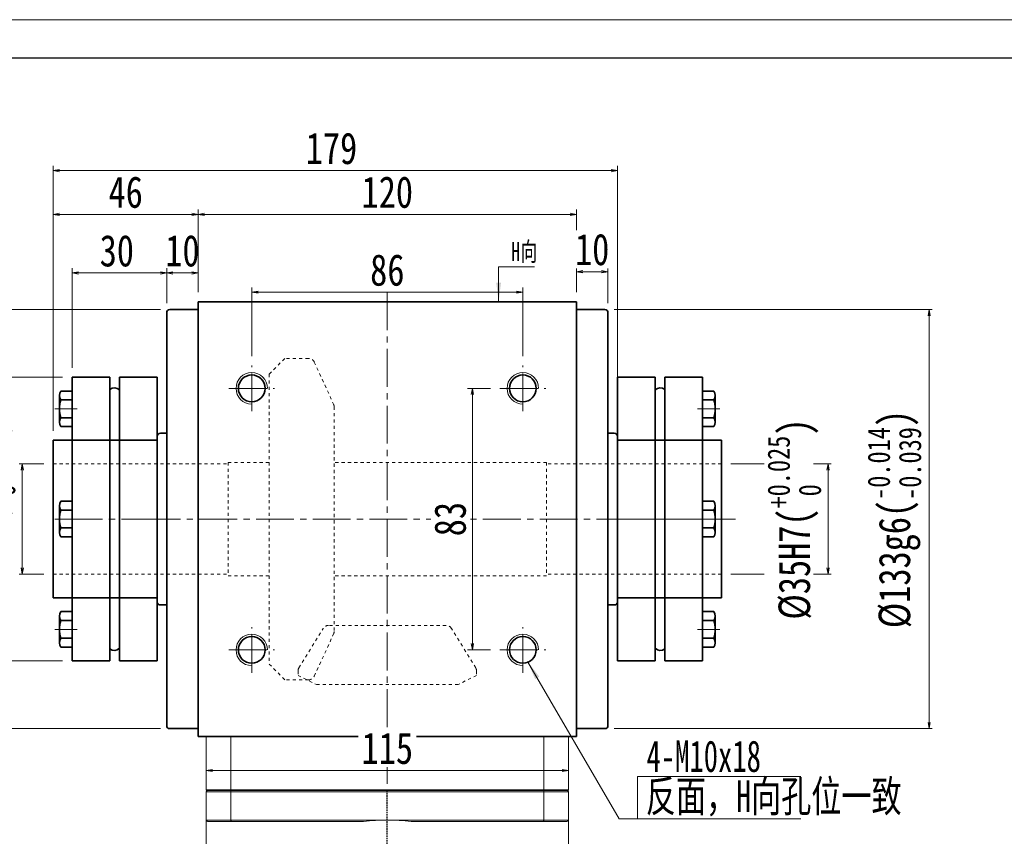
# Model space of a CAD drawing. Header units: millimetres. Extents: x -31 to 1014, y -27 to 702.
# Tile 4 of 5: x 148 to 461, y 443 to 702. Entities that reach past the tile are written whole.
import ezdxf

# ---------------------------------------------------------------- set-up
doc = ezdxf.new("R2010")
doc.units = ezdxf.units.MM
doc.set_wipeout_variables(frame=1)
for name, pattern in [('DASHED', [0.75, 0.5, -0.25]), ('点画线', [18, 12, -2, 2, -2]), ('虚线', [2, 1, -1])]:
    doc.linetypes.add(name, pattern=pattern)
for name, color, linetype, lineweight in [('中心线层', 1, '点画线', 18), ('图框_外框线', 7, 'Continuous', 18), ('尺寸线层', 3, 'Continuous', 18), ('粗实线层', 7, 'Continuous', 35)]:
    doc.layers.add(name, color=color, linetype=linetype, lineweight=lineweight)
doc.styles.get("Standard").update_dxf_attribs({"font": 'SimSun.ttf'})
doc.styles.add('宋体', font='SimSun.ttf', dxfattribs={"width": 0.8})
doc.styles.add('标准', font='txt', dxfattribs={"width": 0.667})
doc.dimstyles.new('A水平标注$0', dxfattribs={"dimtxt": 3.5, "dimasz": 2, "dimexe": 1.5, "dimexo": 3, "dimgap": 1.1, "dimtad": 1, "dimtoh": 1, "dimdec": 4, "dimdsep": 46, "dimtxsty": '宋体', "dimblk": 'OPEN', "dimcen": 3, "dimclrd": 3, "dimclre": 3, "dimclrt": 6, "dimadec": 0, "dimazin": 0, "dimtm": 1e-09, "dimtfac": 1, "dimtdec": 4, "dimtix": 1, "dimtmove": 0, "dimatfit": 3, "dimldrblk": 'OPEN', "dimfxl": 0, "dimlwd": 13, "dimlwe": 13, "dimarcsym": 0})
doc.dimstyles.new('D直径标注φ25', dxfattribs={"dimtxt": 3.5, "dimasz": 2, "dimexe": 1, "dimexo": 3, "dimtad": 1, "dimtoh": 1, "dimdec": 1, "dimdsep": 46, "dimtxsty": '宋体', "dimblk": 'OPEN', "dimcen": 3, "dimclrd": 3, "dimclre": 3, "dimclrt": 130, "dimadec": 0, "dimazin": 0, "dimtm": 1e-09, "dimtfac": 1, "dimtdec": 1, "dimtmove": 0, "dimatfit": 0, "dimldrblk": 'OPEN', "dimfxl": 0, "dimlwd": 13, "dimlwe": 13, "dimarcsym": 0})

# ---------------------------------------------------------------- blocks, each defined once
blk = doc.blocks.new('_Open')
at = {"color": 0, "linetype": 'ByBlock', "lineweight": -2}
for p, q in [((-1, 0.17), (0, 0)), ((-1, -0.17), (0, 0)), ((0, 0), (-1, 0))]:
    blk.add_line(p, q, dxfattribs=at)
blk = doc.blocks.new('*D13')
at = {"layer": 'Defpoints', "color": 0, "transparency": 16777216}
for p in [(325.04, 639.99), (205.04, 612.27), (325.04, 612.27)]:
    blk.add_point(p, dxfattribs=at)
at = {"layer": '尺寸线层', "color": 3, "lineweight": 13, "transparency": 16777216}
for p, q in [((205.04, 615.27), (205.04, 641.49)), ((325.04, 615.27), (325.04, 641.49)), ((207.04, 639.99), (323.04, 639.99))]:
    blk.add_line(p, q, dxfattribs=at)
at = {"layer": '尺寸线层', "color": 3, "lineweight": 13, "transparency": 16777216, "xscale": 2, "yscale": 2, "zscale": 2, "rotation": 180}
blk.add_blockref('_Open', (205.04, 639.99), dxfattribs=at)
at = {"layer": '尺寸线层', "color": 3, "lineweight": 13, "transparency": 16777216, "xscale": 2, "yscale": 2, "zscale": 2}
blk.add_blockref('_Open', (325.04, 639.99), dxfattribs=at)
at = {"layer": '尺寸线层', "color": 6, "transparency": 16777216, "insert": (265.04, 646.99), "char_height": 10, "attachment_point": 5, "style": '宋体', "bg_fill": 3, "box_fill_scale": 1.1, "bg_fill_color": 256, "bg_fill_true_color": 13158600, "bg_fill_transparency": 0}
blk.add_mtext('120', dxfattribs=at)
blk = doc.blocks.new('*D14')
at = {"layer": 'Defpoints', "color": 0, "transparency": 16777216}
for p in [(195.04, 621.38), (205.04, 612.27), (195.04, 608.77)]:
    blk.add_point(p, dxfattribs=at)
at = {"layer": '尺寸线层', "color": 3, "lineweight": 13, "transparency": 16777216}
for p, q in [((195.04, 611.77), (195.04, 622.88)), ((205.04, 615.27), (205.04, 622.88)), ((203.04, 621.38), (197.04, 621.38))]:
    blk.add_line(p, q, dxfattribs=at)
at = {"layer": '尺寸线层', "color": 3, "lineweight": 13, "transparency": 16777216, "xscale": 2, "yscale": 2, "zscale": 2, "rotation": 180}
blk.add_blockref('_Open', (195.04, 621.38), dxfattribs=at)
at = {"layer": '尺寸线层', "color": 3, "lineweight": 13, "transparency": 16777216, "xscale": 2, "yscale": 2, "zscale": 2}
blk.add_blockref('_Open', (205.04, 621.38), dxfattribs=at)
at = {"layer": '尺寸线层', "color": 6, "transparency": 16777216, "insert": (200.04, 628.38), "char_height": 10, "attachment_point": 5, "style": '宋体', "bg_fill": 3, "box_fill_scale": 1.1, "bg_fill_color": 256, "bg_fill_true_color": 13158600, "bg_fill_transparency": 0}
blk.add_mtext('10', dxfattribs=at)
blk = doc.blocks.new('*D15')
at = {"layer": 'Defpoints', "color": 0, "transparency": 16777216}
for p in [(335.04, 621.79), (325.04, 612.27), (335.04, 608.77)]:
    blk.add_point(p, dxfattribs=at)
at = {"layer": '尺寸线层', "color": 3, "lineweight": 13, "transparency": 16777216}
for p, q in [((325.04, 615.27), (325.04, 623.29)), ((327.04, 621.79), (333.04, 621.79)), ((335.04, 611.77), (335.04, 623.29))]:
    blk.add_line(p, q, dxfattribs=at)
at = {"layer": '尺寸线层', "color": 3, "lineweight": 13, "transparency": 16777216, "xscale": 2, "yscale": 2, "zscale": 2, "rotation": 180}
blk.add_blockref('_Open', (325.04, 621.79), dxfattribs=at)
at = {"layer": '尺寸线层', "color": 3, "lineweight": 13, "transparency": 16777216, "xscale": 2, "yscale": 2, "zscale": 2}
blk.add_blockref('_Open', (335.04, 621.79), dxfattribs=at)
at = {"layer": '尺寸线层', "color": 6, "transparency": 16777216, "insert": (330.04, 628.79), "char_height": 10, "attachment_point": 5, "style": '宋体', "bg_fill": 3, "box_fill_scale": 1.1, "bg_fill_color": 256, "bg_fill_true_color": 13158600, "bg_fill_transparency": 0}
blk.add_mtext('10', dxfattribs=at)
blk = doc.blocks.new('*D16')
at = {"layer": 'Defpoints', "color": 0, "transparency": 16777216}
for p in [(338.04, 653.87), (159.04, 568.27), (338.04, 568.27)]:
    blk.add_point(p, dxfattribs=at)
at = {"layer": '尺寸线层', "color": 3, "lineweight": 13, "transparency": 16777216}
for p, q in [((159.04, 571.27), (159.04, 655.37)), ((161.04, 653.87), (336.04, 653.87)), ((338.04, 571.27), (338.04, 655.37))]:
    blk.add_line(p, q, dxfattribs=at)
at = {"layer": '尺寸线层', "color": 3, "lineweight": 13, "transparency": 16777216, "xscale": 2, "yscale": 2, "zscale": 2, "rotation": 180}
blk.add_blockref('_Open', (159.04, 653.87), dxfattribs=at)
at = {"layer": '尺寸线层', "color": 3, "lineweight": 13, "transparency": 16777216, "xscale": 2, "yscale": 2, "zscale": 2}
blk.add_blockref('_Open', (338.04, 653.87), dxfattribs=at)
at = {"layer": '尺寸线层', "color": 6, "transparency": 16777216, "insert": (247.33, 660.87), "char_height": 10, "attachment_point": 5, "style": '宋体', "bg_fill": 3, "box_fill_scale": 1.1, "bg_fill_color": 256, "bg_fill_true_color": 13158600, "bg_fill_transparency": 0}
blk.add_mtext('179', dxfattribs=at)
blk = doc.blocks.new('*D17')
at = {"layer": 'Defpoints', "color": 0, "transparency": 16777216}
for p in [(371.04, 560.77), (371.04, 525.77)]:
    blk.add_point(p, dxfattribs=at)
at = {"layer": '尺寸线层', "color": 3, "lineweight": 13, "transparency": 16777216}
for p, q in [((374.04, 560.77), (405.88, 560.77)), ((404.88, 527.77), (404.88, 558.77)), ((374.04, 525.77), (405.88, 525.77))]:
    blk.add_line(p, q, dxfattribs=at)
at = {"layer": '尺寸线层', "color": 3, "lineweight": 13, "transparency": 16777216, "xscale": 2, "yscale": 2, "zscale": 2}
for p, rotation in [((404.88, 560.77), 90), ((404.88, 525.77), 270)]:
    blk.add_blockref('_Open', p, dxfattribs=dict(at, rotation=rotation))
at = {"layer": '尺寸线层', "color": 130, "transparency": 16777216, "insert": (394.16, 543.27), "char_height": 10, "attachment_point": 5, "rotation": 90, "style": '宋体', "bg_fill": 3, "box_fill_scale": 1.1, "bg_fill_color": 256, "bg_fill_true_color": 13158600, "bg_fill_transparency": 0}
blk.add_mtext('{\\A1;\\A1;%%C35H7({\\H0.707107x;\\S+0.025^  0;})}', dxfattribs=at)
at = {"layer": 'Defpoints', "color": 0, "transparency": 16777216}
blk.add_point((404.88, 560.77), dxfattribs=at)
blk = doc.blocks.new('*D18')
at = {"layer": 'Defpoints', "color": 0, "transparency": 16777216}
for p in [(196.04, 609.77), (107.49, 476.77), (196.04, 476.77)]:
    blk.add_point(p, dxfattribs=at)
at = {"layer": '尺寸线层', "color": 3, "lineweight": 13, "transparency": 16777216}
for p, q in [((193.04, 609.77), (106.49, 609.77)), ((107.49, 607.77), (107.49, 478.77)), ((193.04, 476.77), (106.49, 476.77))]:
    blk.add_line(p, q, dxfattribs=at)
at = {"layer": '尺寸线层', "color": 3, "lineweight": 13, "transparency": 16777216, "xscale": 2, "yscale": 2, "zscale": 2}
for p, rotation in [((107.49, 609.77), 90), ((107.49, 476.77), 270)]:
    blk.add_blockref('_Open', p, dxfattribs=dict(at, rotation=rotation))
at = {"layer": '尺寸线层', "color": 130, "transparency": 16777216, "insert": (96.45, 543.27), "char_height": 10, "attachment_point": 5, "rotation": 90, "style": '宋体', "bg_fill": 3, "box_fill_scale": 1.1, "bg_fill_color": 256, "bg_fill_true_color": 13158600, "bg_fill_transparency": 0}
blk.add_mtext('{\\A1;\\A1;%%C133g6({\\H0.707107x;\\S-0.014^ -0.039;})}', dxfattribs=at)
blk = doc.blocks.new('*D19')
at = {"layer": 'Defpoints', "color": 0, "transparency": 16777216}
for p in [(334.04, 609.77), (334.04, 476.77), (436.96, 476.77)]:
    blk.add_point(p, dxfattribs=at)
at = {"layer": '尺寸线层', "color": 3, "lineweight": 13, "transparency": 16777216}
for p, q in [((337.04, 609.77), (437.96, 609.77)), ((436.96, 607.77), (436.96, 478.77)), ((337.04, 476.77), (437.96, 476.77))]:
    blk.add_line(p, q, dxfattribs=at)
at = {"layer": '尺寸线层', "color": 3, "lineweight": 13, "transparency": 16777216, "xscale": 2, "yscale": 2, "zscale": 2}
for p, rotation in [((436.96, 609.77), 90), ((436.96, 476.77), 270)]:
    blk.add_blockref('_Open', p, dxfattribs=dict(at, rotation=rotation))
at = {"layer": '尺寸线层', "color": 130, "transparency": 16777216, "insert": (425.92, 543.27), "char_height": 10, "attachment_point": 5, "rotation": 90, "style": '宋体', "bg_fill": 3, "box_fill_scale": 1.1, "bg_fill_color": 256, "bg_fill_true_color": 13158600, "bg_fill_transparency": 0}
blk.add_mtext('{\\A1;\\A1;%%C133g6({\\H0.707107x;\\S-0.014^ -0.039;})}', dxfattribs=at)
blk = doc.blocks.new('*D21')
at = {"layer": 'Defpoints', "color": 0, "transparency": 16777216}
for p in [(222.04, 615.27), (222.04, 592.02), (308.04, 592.02)]:
    blk.add_point(p, dxfattribs=at)
at = {"layer": '尺寸线层', "color": 3, "lineweight": 13, "transparency": 16777216}
for p, q in [((222.04, 595.02), (222.04, 616.77)), ((308.04, 595.02), (308.04, 616.77)), ((306.04, 615.27), (224.04, 615.27))]:
    blk.add_line(p, q, dxfattribs=at)
at = {"layer": '尺寸线层', "color": 3, "lineweight": 13, "transparency": 16777216, "xscale": 2, "yscale": 2, "zscale": 2, "rotation": 180}
blk.add_blockref('_Open', (222.04, 615.27), dxfattribs=at)
at = {"layer": '尺寸线层', "color": 3, "lineweight": 13, "transparency": 16777216, "xscale": 2, "yscale": 2, "zscale": 2}
blk.add_blockref('_Open', (308.04, 615.27), dxfattribs=at)
at = {"layer": '尺寸线层', "color": 6, "transparency": 16777216, "insert": (265.04, 622.27), "char_height": 10, "attachment_point": 5, "style": '宋体', "bg_fill": 3, "box_fill_scale": 1.1, "bg_fill_color": 256, "bg_fill_true_color": 13158600, "bg_fill_transparency": 0}
blk.add_mtext('86', dxfattribs=at)
blk = doc.blocks.new('*X5')
at = {"layer": '尺寸线层', "linetype": 'Continuous'}
blk.add_hatch(color=0, dxfattribs=at).paths.add_polyline_path([(-1.02, -11.08), (-1.77, -5.08), (-0.27, -5.08)], flags=0)
at = {"layer": '尺寸线层', "color": 0, "linetype": 'Continuous'}
blk.add_line((-1.02, -11.08), (-1.02, 0), dxfattribs=at)
at = {"layer": '尺寸线层', "color": 0}
for p, q in [((-1.02, 0), (0, 0)), ((0, 0), (10.33, 0)), ((0, 0), (0, 0))]:
    blk.add_line(p, q, dxfattribs=at)
at = {"layer": '尺寸线层', "color": 0, "insert": (3, 1.2), "char_height": 6, "width": 14.6581, "attachment_point": 7, "line_spacing_factor": 1.15057, "style": '标准'}
blk.add_mtext('\\T1.1;H向', dxfattribs=at)
blk = doc.blocks.new('*D22')
at = {"layer": 'Defpoints', "color": 0, "transparency": 16777216}
for p in [(300.79, 584.77), (292.02, 501.77), (300.79, 501.77)]:
    blk.add_point(p, dxfattribs=at)
at = {"layer": '尺寸线层', "color": 3, "lineweight": 13, "transparency": 16777216}
for p, q in [((297.79, 584.77), (290.52, 584.77)), ((292.02, 582.77), (292.02, 503.77)), ((297.79, 501.77), (290.52, 501.77))]:
    blk.add_line(p, q, dxfattribs=at)
at = {"layer": '尺寸线层', "color": 3, "lineweight": 13, "transparency": 16777216, "xscale": 2, "yscale": 2, "zscale": 2}
for p, rotation in [((292.02, 584.77), 90), ((292.02, 501.77), 270)]:
    blk.add_blockref('_Open', p, dxfattribs=dict(at, rotation=rotation))
at = {"layer": '尺寸线层', "color": 6, "transparency": 16777216, "insert": (285.02, 543.27), "char_height": 10, "attachment_point": 5, "rotation": 90, "style": '宋体', "bg_fill": 3, "box_fill_scale": 1.1, "bg_fill_color": 256, "bg_fill_true_color": 13158600, "bg_fill_transparency": 0}
blk.add_mtext('83', dxfattribs=at)
blk = doc.blocks.new('*D23')
at = {"layer": 'Defpoints', "color": 0, "transparency": 16777216}
for p in [(159.04, 560.77), (159.04, 525.77)]:
    blk.add_point(p, dxfattribs=at)
at = {"layer": '尺寸线层', "color": 3, "lineweight": 13, "transparency": 16777216}
for p, q in [((156.04, 560.77), (148.24, 560.77)), ((149.24, 527.77), (149.24, 558.77)), ((156.04, 525.77), (148.24, 525.77))]:
    blk.add_line(p, q, dxfattribs=at)
at = {"layer": '尺寸线层', "color": 3, "lineweight": 13, "transparency": 16777216, "xscale": 2, "yscale": 2, "zscale": 2}
for p, rotation in [((149.24, 560.77), 90), ((149.24, 525.77), 270)]:
    blk.add_blockref('_Open', p, dxfattribs=dict(at, rotation=rotation))
at = {"layer": '尺寸线层', "color": 130, "transparency": 16777216, "insert": (138.51, 543.27), "char_height": 10, "attachment_point": 5, "rotation": 90, "style": '宋体', "bg_fill": 3, "box_fill_scale": 1.1, "bg_fill_color": 256, "bg_fill_true_color": 13158600, "bg_fill_transparency": 0}
blk.add_mtext('{\\A1;\\A1;%%C35H7({\\H0.707107x;\\S+0.025^  0;})}', dxfattribs=at)
at = {"layer": 'Defpoints', "color": 0, "transparency": 16777216}
blk.add_point((149.24, 560.77), dxfattribs=at)
blk = doc.blocks.new('*D24')
at = {"layer": 'Defpoints', "color": 0, "transparency": 16777216}
for p in [(165.04, 588.27), (126.24, 498.27), (165.04, 498.27)]:
    blk.add_point(p, dxfattribs=at)
at = {"layer": '尺寸线层', "color": 3, "lineweight": 13, "transparency": 16777216}
for p, q in [((162.04, 588.27), (125.24, 588.27)), ((126.24, 586.27), (126.24, 500.27)), ((162.04, 498.27), (125.24, 498.27))]:
    blk.add_line(p, q, dxfattribs=at)
at = {"layer": '尺寸线层', "color": 3, "lineweight": 13, "transparency": 16777216, "xscale": 2, "yscale": 2, "zscale": 2}
for p, rotation in [((126.24, 588.27), 90), ((126.24, 498.27), 270)]:
    blk.add_blockref('_Open', p, dxfattribs=dict(at, rotation=rotation))
at = {"layer": '尺寸线层', "color": 130, "transparency": 16777216, "insert": (119.02, 543.27), "char_height": 10, "attachment_point": 5, "rotation": 90, "style": '宋体', "bg_fill": 3, "box_fill_scale": 1.1, "bg_fill_color": 256, "bg_fill_true_color": 13158600, "bg_fill_transparency": 0}
blk.add_mtext('φ90', dxfattribs=at)
blk = doc.blocks.new('*X10')
at = {"layer": '中心线层', "linetype": '点画线', "lineweight": 18}
blk.add_line((-5.5, 0), (1.6, 0), dxfattribs=at)
at = {"layer": '粗实线层'}
for p, q in [((-4, 4.23), (-4, -4.23)), ((-3.57, 5.65), (0, 5.65)), ((0, 5.65), (0, -5.65)), ((0, 3.5), (0, -3.5)), ((-4, 0), (-4, -3.5)), ((-3.57, 2.82), (0, 2.82)), ((0, -2.82), (-3.57, -2.82)), ((-3.57, -5.65), (0, -5.65))]:
    blk.add_line(p, q, dxfattribs=at)
for centre, radius, start, end in [((-1.48, 4.23), 2.52, 145.8762, 214.1238), ((5, 0), 9.02, 161.76, 198.24), ((-1.48, -4.23), 2.52, 145.8762, 214.1238)]:
    blk.add_arc(centre, radius, start, end, dxfattribs=at)
blk = doc.blocks.new('23432HGH_1')
at = {"layer": '粗实线层'}
for p, q in [((-15, 45), (-27, 45)), ((-15, 45), (-15, -45)), ((-12, 45), (-12, -45)), ((0, 45), (-12, 45)), ((0, -45), (0, 45)), ((-27, -45), (-15, -45)), ((-12, -45), (0, -45))]:
    blk.add_line(p, q, dxfattribs=at)
at = {"layer": '粗实线层', "color": 6, "linetype": '虚线', "lineweight": 18}
for p, q in [((-27, 25), (0, 25)), ((-27, -25), (0, -25))]:
    blk.add_line(p, q, dxfattribs=at)
at = {"layer": '粗实线层'}
for centre, start, end in [((-13.61, 39.48), 43.1173, 129.3024), ((-13.61, -39.48), 230.6976, 316.8827)]:
    blk.add_arc(centre, 2.2, start, end, dxfattribs=at)
blk.add_wipeout([(-27, 0), (-27, 0.82), (-27, 2.82), (-27, 5.65), (-30.57, 5.65), (-30.57, 5.65), (-30.89, 4.97), (-31, 4.23), (-31, 4.23), (-31, 0.82), (-31, 0.6), (-31, 0.6), (-31.02, 0), (-31.02, 0), (-31, -0.6), (-31, -0.6), (-31, -4.23), (-31, -4.23), (-30.89, -4.97), (-30.57, -5.65), (-30.57, -5.65), (-27, -5.65), (-27, -2.82)]).dxf.layer = '粗实线层'
at = {"layer": '中心线层'}
blk.add_line((0.67, 0), (-30, 0), dxfattribs=at)
at = {"layer": '粗实线层'}
blk.add_line((-27, 45), (-27, -45), dxfattribs=at)
blk.add_blockref('*X10', (-27, 0), dxfattribs=at)
for points in [[(-27, 35), (-27, 35.82), (-27, 37.82), (-27, 40.65), (-30.57, 40.65), (-30.57, 40.65), (-30.89, 39.97), (-31, 39.23), (-31, 39.23), (-31, 35.82), (-31, 35.6), (-31, 35.6), (-31.02, 35), (-31.02, 35), (-31, 34.4), (-31, 34.4), (-31, 30.77), (-31, 30.77), (-30.89, 30.03), (-30.57, 29.35), (-30.57, 29.35), (-27, 29.35), (-27, 32.18)], [(-27, -35), (-27, -34.18), (-27, -32.18), (-27, -29.35), (-30.57, -29.35), (-30.57, -29.35), (-30.89, -30.03), (-31, -30.77), (-31, -30.77), (-31, -34.18), (-31, -34.4), (-31, -34.4), (-31.02, -35), (-31.02, -35), (-31, -35.6), (-31, -35.6), (-31, -39.23), (-31, -39.23), (-30.89, -39.97), (-30.57, -40.65), (-30.57, -40.65), (-27, -40.65), (-27, -37.82)]]:
    blk.add_wipeout(points).dxf.layer = '粗实线层'
for p in [(-27, 35), (-27, -35)]:
    blk.add_blockref('*X10', p, dxfattribs=at)
blk = doc.blocks.new('*D25')
at = {"layer": 'Defpoints', "color": 0, "transparency": 16777216}
for p in [(165.04, 621.38), (195.04, 608.77), (165.04, 588.27)]:
    blk.add_point(p, dxfattribs=at)
at = {"layer": '尺寸线层', "color": 3, "lineweight": 13, "transparency": 16777216}
for p, q in [((165.04, 591.27), (165.04, 622.88)), ((195.04, 611.77), (195.04, 622.88)), ((193.04, 621.38), (167.04, 621.38))]:
    blk.add_line(p, q, dxfattribs=at)
at = {"layer": '尺寸线层', "color": 3, "lineweight": 13, "transparency": 16777216, "xscale": 2, "yscale": 2, "zscale": 2, "rotation": 180}
blk.add_blockref('_Open', (165.04, 621.38), dxfattribs=at)
at = {"layer": '尺寸线层', "color": 3, "lineweight": 13, "transparency": 16777216, "xscale": 2, "yscale": 2, "zscale": 2}
blk.add_blockref('_Open', (195.04, 621.38), dxfattribs=at)
at = {"layer": '尺寸线层', "color": 6, "transparency": 16777216, "insert": (179.23, 628.38), "char_height": 10, "attachment_point": 5, "style": '宋体', "bg_fill": 3, "box_fill_scale": 1.1, "bg_fill_color": 256, "bg_fill_true_color": 13158600, "bg_fill_transparency": 0}
blk.add_mtext('30', dxfattribs=at)
blk = doc.blocks.new('*D26')
at = {"layer": 'Defpoints', "color": 0, "transparency": 16777216}
for p in [(159.04, 639.99), (205.04, 612.27), (159.04, 568.27)]:
    blk.add_point(p, dxfattribs=at)
at = {"layer": '尺寸线层', "color": 3, "lineweight": 13, "transparency": 16777216}
for p, q in [((159.04, 571.27), (159.04, 641.49)), ((205.04, 615.27), (205.04, 641.49)), ((203.04, 639.99), (161.04, 639.99))]:
    blk.add_line(p, q, dxfattribs=at)
at = {"layer": '尺寸线层', "color": 3, "lineweight": 13, "transparency": 16777216, "xscale": 2, "yscale": 2, "zscale": 2, "rotation": 180}
blk.add_blockref('_Open', (159.04, 639.99), dxfattribs=at)
at = {"layer": '尺寸线层', "color": 3, "lineweight": 13, "transparency": 16777216, "xscale": 2, "yscale": 2, "zscale": 2}
blk.add_blockref('_Open', (205.04, 639.99), dxfattribs=at)
at = {"layer": '尺寸线层', "color": 6, "transparency": 16777216, "insert": (182.04, 646.99), "char_height": 10, "attachment_point": 5, "style": '宋体', "bg_fill": 3, "box_fill_scale": 1.1, "bg_fill_color": 256, "bg_fill_true_color": 13158600, "bg_fill_transparency": 0}
blk.add_mtext('46', dxfattribs=at)
blk = doc.blocks.new('*D27')
at = {"layer": 'Defpoints', "color": 0, "transparency": 16777216}
for p in [(207.54, 474.27), (322.54, 474.27), (322.54, 463.49)]:
    blk.add_point(p, dxfattribs=at)
at = {"layer": '尺寸线层', "color": 3, "lineweight": 13, "transparency": 16777216}
for p, q in [((207.54, 471.27), (207.54, 461.99)), ((322.54, 471.27), (322.54, 461.99)), ((209.54, 463.49), (320.54, 463.49))]:
    blk.add_line(p, q, dxfattribs=at)
at = {"layer": '尺寸线层', "color": 3, "lineweight": 13, "transparency": 16777216, "xscale": 2, "yscale": 2, "zscale": 2, "rotation": 180}
blk.add_blockref('_Open', (207.54, 463.49), dxfattribs=at)
at = {"layer": '尺寸线层', "color": 3, "lineweight": 13, "transparency": 16777216, "xscale": 2, "yscale": 2, "zscale": 2}
blk.add_blockref('_Open', (322.54, 463.49), dxfattribs=at)
at = {"layer": '尺寸线层', "color": 6, "transparency": 16777216, "insert": (265.04, 470.49), "char_height": 10, "attachment_point": 5, "style": '宋体', "bg_fill": 3, "box_fill_scale": 1.1, "bg_fill_color": 256, "bg_fill_true_color": 13158600, "bg_fill_transparency": 0}
blk.add_mtext('115', dxfattribs=at)

msp = doc.modelspace()

# ---------------------------------------------------------------- hatches: boundary and pattern name
at = {"layer": '尺寸线层', "linetype": 'Continuous'}
msp.add_hatch(color=0, dxfattribs=at).paths.add_polyline_path([(309.57141, 498.07206), (313.23916, 493.26477), (311.94297, 492.50985)], flags=0)

# ---------------------------------------------------------------- linework, layer by layer
at = {"color": 7, "linetype": 'Continuous', "lineweight": 15}
for p, q in [((205.0432, 474.26863), (206.0432, 474.26863)), ((207.5432, 474.26863), (207.5432, 457.26863)), ((215.34662, 457.26863), (215.34662, 474.26863)), ((314.73978, 474.26863), (314.73978, 457.26863)), ((322.5432, 457.26863), (322.5432, 474.26863)), ((207.5432, 456.76863), (215.34662, 456.76863)), ((207.5432, 456.76863), (207.5432, 447.76863)), ((215.5331, 457.26863), (208.0432, 457.26863)), ((215.34662, 456.76863), (314.73978, 456.76863)), ((215.34662, 447.76863), (215.34662, 456.76863)), ((314.5533, 457.26863), (215.5331, 457.26863)), ((322.0432, 457.26863), (314.5533, 457.26863)), ((314.73978, 456.76863), (314.73978, 447.76863)), ((314.73978, 456.76863), (322.5432, 456.76863)), ((322.5432, 447.76863), (322.5432, 456.76863)), ((215.34662, 447.76863), (207.5432, 447.76863)), ((208.0432, 447.26863), (215.5331, 447.26863)), ((265.0432, 447.76863), (215.34662, 447.76863)), ((215.5331, 447.26863), (257.47683, 447.26863)), ((314.73978, 447.76863), (265.0432, 447.76863)), ((272.60958, 447.26863), (314.5533, 447.26863)), ((314.5533, 447.26863), (322.0432, 447.26863)), ((322.5432, 447.76863), (314.73978, 447.76863))]:
    msp.add_line(p, q, dxfattribs=at)
at = {"color": 1, "linetype": 'DASHED'}
msp.add_line((265.0432, 283.40471), (265.0432, 457.26863), dxfattribs=at)
at = {"color": 7, "linetype": 'Continuous', "lineweight": 15}
for centre, radius, start, end in [((222.0432, 584.76863), 5, 0, 270), ((308.0432, 584.76863), 5, 0, 270), ((222.0432, 501.76863), 5, 0, 270), ((308.0432, 501.76863), 5, 0, 270), ((265.0432, 390.26863), 57.5, 90, 97.5614297), ((265.0432, 390.26863), 57.5, 82.4385703, 90)]:
    msp.add_arc(centre, radius, start, end, dxfattribs=at)
for points in [[(207.5432, 456.76863), (208.0432, 457.26863)], [(215.34662, 456.76863), (215.5331, 457.26863)], [(314.73978, 456.76863), (314.5533, 457.26863)], [(322.0432, 457.26863), (322.5432, 456.76863)], [(207.5432, 413.76863), (207.5432, 447.76863)], [(207.5432, 447.76863), (208.0432, 447.26863)], [(215.34662, 447.76863), (215.5331, 447.26863)], [(314.73978, 447.76863), (314.5533, 447.26863)], [(322.0432, 447.26863), (322.5432, 447.76863)], [(322.5432, 447.76863), (322.5432, 413.76863)]]:
    msp.add_open_spline(points, degree=1, dxfattribs=at)
at = {"layer": '中心线层'}
for p, q in [((265.0432, 615.26863), (265.0432, 457.26863)), ((222.0432, 577.51863), (222.0432, 592.01863)), ((308.0432, 577.51863), (308.0432, 592.01863)), ((214.7932, 584.76863), (229.2932, 584.76863)), ((300.7932, 584.76863), (315.2932, 584.76863)), ((187.38634, 543.26863), (375.46495, 543.26863)), ((222.0432, 494.51863), (222.0432, 509.01863)), ((308.0432, 494.51863), (308.0432, 509.01863)), ((214.7932, 501.76863), (229.2932, 501.76863)), ((300.7932, 501.76863), (315.2932, 501.76863))]:
    msp.add_line(p, q, dxfattribs=at)
at = {"layer": '图框_外框线', "color": 3}
msp.add_lwpolyline([(-26.05192, -26.67406), (1004.06417, -26.67406), (1004.06417, 701.76517), (-26.05192, 701.76517)], close=True, dxfattribs=at)
at = {"layer": '图框_外框线', "color": 3, "lineweight": 25}
msp.add_lwpolyline([(35.26451, -14.41077), (991.80088, -14.41077), (991.80088, 689.50189), (35.26451, 689.50189)], close=True, dxfattribs=at)
at = {"layer": '尺寸线层', "color": 0}
for p, q in [((344.46602, 461.55834), (396.25581, 461.55834)), ((344.46602, 448.13682), (344.46602, 461.55834)), ((338.65424, 448.13682), (344.46602, 448.13682)), ((344.46602, 448.13682), (396.25581, 448.13682))]:
    msp.add_line(p, q, dxfattribs=at)
at = {"layer": '粗实线层'}
for p, q in [((196.0432, 609.76863), (205.0432, 609.76863)), ((205.0432, 612.26863), (325.0432, 612.26863)), ((205.0432, 612.26863), (205.0432, 474.26863)), ((325.0432, 474.26863), (325.0432, 612.26863)), ((325.0432, 609.76863), (334.0432, 609.76863)), ((195.0432, 477.76863), (195.0432, 608.76863)), ((335.0432, 608.76863), (335.0432, 477.76863)), ((205.0432, 476.76863), (196.0432, 476.76863)), ((334.0432, 476.76863), (325.0432, 476.76863)), ((325.0432, 474.26863), (205.0432, 474.26863)), ((322.5432, 457.26863), (207.5432, 457.26863))]:
    msp.add_line(p, q, dxfattribs=at)
at = {"layer": '粗实线层', "color": 6, "linetype": '虚线', "lineweight": 18}
for p, q in [((159.0432, 560.76863), (214.5432, 560.76863)), ((214.5432, 561.26863), (214.5432, 525.26863)), ((227.5432, 561.26863), (214.5432, 561.26863)), ((315.5432, 561.26863), (248.17105, 561.26863)), ((315.5432, 561.26863), (315.5432, 525.26863)), ((371.0432, 560.76863), (315.5432, 560.76863)), ((159.0432, 525.76863), (214.5432, 525.76863)), ((227.5432, 525.26863), (214.5432, 525.26863)), ((315.5432, 525.26863), (248.17105, 525.26863)), ((371.0432, 525.76863), (315.5432, 525.76863)), ((283.68851, 509.53442), (246.39789, 509.53442)), ((237.00944, 496.08247), (244.69414, 508.5819)), ((241.87312, 493.42712), (247.99001, 506.80813)), ((293.07696, 496.08247), (285.39227, 508.5819)), ((227.5432, 497.25863), (232.5432, 492.25863)), ((236.7132, 495.03499), (236.7132, 493.68732)), ((236.7132, 493.68732), (242.5432, 490.77212)), ((293.3732, 493.68732), (287.5432, 490.77212)), ((293.3732, 495.03499), (293.3732, 493.68732)), ((240.05417, 492.25863), (232.5432, 492.25863)), ((242.5432, 490.77212), (287.5432, 490.77212))]:
    msp.add_line(p, q, dxfattribs=at)
at = {"layer": '粗实线层'}
for centre in [(222.0432, 584.76863), (308.0432, 584.76863), (222.0432, 501.76863), (308.0432, 501.76863)]:
    msp.add_circle(centre, 4.25, dxfattribs=at)
for centre, start, end in [((196.0432, 608.76863), 90, 180), ((334.0432, 608.76863), 0, 90), ((196.0432, 477.76863), 180, 270), ((334.0432, 477.76863), 270, 360)]:
    msp.add_arc(centre, 1, start, end, dxfattribs=at)
at = {"layer": '粗实线层', "color": 6, "linetype": '虚线', "lineweight": 18}
for centre, start, end in [((246.39789, 507.53442), 90, 148.4166667), ((283.68851, 507.53442), 31.5833333, 90), ((246.17105, 507.63963), 335.4333333, 0), ((238.7132, 495.03499), 148.4166667, 180), ((291.3732, 495.03499), 0, 31.5833333), ((240.05417, 494.25863), 270, 335.4333333)]:
    msp.add_arc(centre, 2, start, end, dxfattribs=at)

# ---------------------------------------------------------------- texts
at = {"layer": '尺寸线层', "color": 0, "width": 0.7}
msp.add_text('反面，H向孔位一致', height=10, dxfattribs=at).set_placement((347.05438, 450.33111))

# ---------------------------------------------------------------- next in the draw order: dimensions: what is measured, and where the dimension line sits
at = {"layer": '尺寸线层'}
dim = msp.add_linear_dim(base=(325.0432, 639.99314), p1=(205.0432, 612.26863), p2=(325.0432, 612.26863), angle=0, dimstyle='A水平标注$0', override={"dimtxt": 10, "dimgap": 2, "dimblk": 'Open', "dimtfill": 1, "dimtfillclr": 256}, dxfattribs=at)
dim.commit()
dim.dimension.update_dxf_attribs({"geometry": '*D13', "text_midpoint": (265.0432, 639.99314), "dimtype": 160})
dim = msp.add_linear_dim(base=(404.88194, 560.76863), p1=(371.0432, 525.76863), p2=(371.0432, 560.76863), angle=90, text='{\\A1;\\A1;%%C35H7({\\H0.707107x;\\S+0.025^  0;})}', dimstyle='D直径标注φ25', override={"dimtxt": 10, "dimgap": 2, "dimpost": 'φ<>', "dimtp": 0.025, "dimtm": 0, "dimtdec": 3, "dimtzin": 8}, dxfattribs=at)
dim.commit()
dim.dimension.update_dxf_attribs({"geometry": '*D17', "text_midpoint": (404.88194, 543.26863), "dimtype": 160})

# ---------------------------------------------------------------- next in the draw order: dimensions: what is measured, and where the dimension line sits
dim = msp.add_linear_dim(base=(195.0432, 621.37902), p1=(205.0432, 612.26863), p2=(195.0432, 608.76863), dimstyle='A水平标注$0', override={"dimtxt": 10, "dimgap": 2, "dimblk": 'Open', "dimtfill": 1, "dimtfillclr": 256}, dxfattribs=at)
dim.commit()
dim.dimension.update_dxf_attribs({"geometry": '*D14', "text_midpoint": (200.0432, 621.37902), "dimtype": 160})
dim = msp.add_linear_dim(base=(335.0432, 621.79135), p1=(325.0432, 612.26863), p2=(335.0432, 608.76863), angle=0, dimstyle='A水平标注$0', override={"dimtxt": 10, "dimgap": 2, "dimblk": 'Open', "dimtfill": 1, "dimtfillclr": 256}, dxfattribs=at)
dim.commit()
dim.dimension.update_dxf_attribs({"geometry": '*D15', "text_midpoint": (330.0432, 621.79135), "dimtype": 160})

# ---------------------------------------------------------------- next in the draw order: dimensions: what is measured, and where the dimension line sits
dim = msp.add_linear_dim(base=(338.0432, 653.87147), p1=(159.0432, 568.26863), p2=(338.0432, 568.26863), dimstyle='A水平标注$0', override={"dimtxt": 10, "dimgap": 2, "dimblk": 'Open', "dimtfill": 1, "dimtfillclr": 256}, dxfattribs=at)
dim.commit()
dim.dimension.update_dxf_attribs({"geometry": '*D16', "text_midpoint": (247.33265, 653.87147), "dimtype": 160})

# ---------------------------------------------------------------- next in the draw order: linework, layer by layer
at = {"layer": '粗实线层', "color": 6, "linetype": '虚线', "lineweight": 18}
for p, q in [((227.5432, 589.27863), (227.5432, 497.25863)), ((248.17105, 578.89763), (248.17105, 507.63963))]:
    msp.add_line(p, q, dxfattribs=at)
msp.add_arc((246.17105, 578.89763), 2, 0, 24.5666667, dxfattribs=at)

# ---------------------------------------------------------------- next in the draw order: dimensions: what is measured, and where the dimension line sits
at = {"layer": '尺寸线层'}
dim = msp.add_linear_dim(base=(222.0432, 615.26863), p1=(308.0432, 592.01863), p2=(222.0432, 592.01863), dimstyle='A水平标注$0', override={"dimtxt": 10, "dimgap": 2, "dimblk": 'Open', "dimtfill": 1, "dimtfillclr": 256}, dxfattribs=at)
dim.commit()
dim.dimension.update_dxf_attribs({"geometry": '*D21', "text_midpoint": (265.0432, 615.26863), "dimtype": 160})
for base, p1, p2, picture, middle in [((107.48813, 476.76863), (196.0432, 609.76863), (196.0432, 476.76863), '*D18', (107.48813, 543.26863)), ((436.96345, 476.76863), (334.0432, 609.76863), (334.0432, 476.76863), '*D19', (436.96345, 543.26863))]:
    dim = msp.add_linear_dim(base=base, p1=p1, p2=p2, angle=270, text='{\\A1;\\A1;%%C133g6({\\H0.707107x;\\S-0.014^ -0.039;})}', dimstyle='D直径标注φ25', override={"dimtxt": 10, "dimgap": 2, "dimpost": 'φ<>', "dimtp": -0.014, "dimtm": 0.039, "dimtdec": 3, "dimtzin": 8}, dxfattribs=at)
    dim.commit()
    dim.dimension.update_dxf_attribs({"geometry": picture, "text_midpoint": middle, "dimtype": 160})
dim = msp.add_linear_dim(base=(292.01733, 501.76863), p1=(300.7932, 584.76863), p2=(300.7932, 501.76863), angle=270, dimstyle='A水平标注$0', override={"dimtxt": 10, "dimgap": 2, "dimblk": 'Open', "dimtfill": 1, "dimtfillclr": 256}, dxfattribs=at)
dim.commit()
dim.dimension.update_dxf_attribs({"geometry": '*D22', "text_midpoint": (292.01733, 543.26863), "dimtype": 160})

# ---------------------------------------------------------------- next in the draw order: linework, layer by layer
at = {"layer": '尺寸线层', "color": 0, "linetype": 'Continuous'}
msp.add_line((309.57141, 498.07206), (338.65424, 448.13682), dxfattribs=at)
at = {"layer": '粗实线层', "color": 6, "linetype": '虚线', "lineweight": 18}
for p, q in [((227.5432, 589.27863), (232.5432, 594.27863)), ((240.05417, 594.27863), (232.5432, 594.27863)), ((241.87312, 593.11013), (247.99001, 579.72913))]:
    msp.add_line(p, q, dxfattribs=at)
at = {"layer": '粗实线层'}
for p, q in [((192.0432, 517.01863), (192.0432, 569.51863)), ((193.0432, 570.51863), (195.0432, 570.51863)), ((337.0432, 570.51863), (335.0432, 570.51863)), ((338.0432, 517.01863), (338.0432, 569.51863)), ((338.0432, 568.26863), (371.0432, 568.26863)), ((371.0432, 568.26863), (371.0432, 518.26863)), ((195.0432, 516.01863), (193.0432, 516.01863)), ((335.0432, 516.01863), (337.0432, 516.01863)), ((371.0432, 518.26863), (338.0432, 518.26863))]:
    msp.add_line(p, q, dxfattribs=at)
at = {"layer": '粗实线层', "color": 6, "linetype": '虚线', "lineweight": 18}
msp.add_arc((240.05417, 592.27863), 2, 24.5666667, 90, dxfattribs=at)
at = {"layer": '粗实线层'}
for centre, start, end in [((193.0432, 569.51863), 90, 180), ((337.0432, 569.51863), 0, 90), ((193.0432, 517.01863), 180, 270), ((337.0432, 517.01863), 270, 360)]:
    msp.add_arc(centre, 1, start, end, dxfattribs=at)

# ---------------------------------------------------------------- next in the draw order: block references
at = {"layer": '尺寸线层'}
msp.add_blockref('*X5', (301.3751, 623.34899), dxfattribs=at)

# ---------------------------------------------------------------- next in the draw order: texts
at = {"layer": '尺寸线层', "color": 0, "style": '标准', "width": 0.667}
msp.add_text('4-M10x18', height=10, dxfattribs=at).set_placement((347.28307, 463.03681))

# ---------------------------------------------------------------- next in the draw order: dimensions: what is measured, and where the dimension line sits
at = {"layer": '尺寸线层'}
dim = msp.add_linear_dim(base=(149.23815, 560.76863), p1=(159.0432, 525.76863), p2=(159.0432, 560.76863), angle=90, text='{\\A1;\\A1;%%C35H7({\\H0.707107x;\\S+0.025^  0;})}', dimstyle='D直径标注φ25', override={"dimtxt": 10, "dimgap": 2, "dimpost": 'φ<>', "dimtp": 0.025, "dimtm": 0, "dimtdec": 3, "dimtzin": 8}, dxfattribs=at)
dim.commit()
dim.dimension.update_dxf_attribs({"geometry": '*D23', "text_midpoint": (149.23815, 543.26863), "dimtype": 160})

# ---------------------------------------------------------------- next in the draw order: linework, layer by layer
at = {"layer": '粗实线层'}
for p, q in [((192.0432, 568.26863), (159.0432, 568.26863)), ((159.0432, 568.26863), (159.0432, 518.26863)), ((159.0432, 518.26863), (192.0432, 518.26863))]:
    msp.add_line(p, q, dxfattribs=at)

# ---------------------------------------------------------------- next in the draw order: block references
at = {"layer": '粗实线层', "rotation": 180}
msp.add_blockref('23432HGH_1', (338.0432, 543.26863), dxfattribs=at)

# ---------------------------------------------------------------- next in the draw order: dimensions: what is measured, and where the dimension line sits
at = {"layer": '尺寸线层'}
dim = msp.add_linear_dim(base=(322.5432, 463.48618), p1=(207.5432, 474.26863), p2=(322.5432, 474.26863), dimstyle='A水平标注$0', override={"dimtxt": 10, "dimgap": 2, "dimblk": 'Open', "dimtfill": 1, "dimtfillclr": 256}, dxfattribs=at)
dim.commit()
dim.dimension.update_dxf_attribs({"geometry": '*D27', "text_midpoint": (265.0432, 463.48618), "dimtype": 160})

# ---------------------------------------------------------------- next in the draw order: dimensions: what is measured, and where the dimension line sits
dim = msp.add_linear_dim(base=(126.2432, 498.26863), p1=(165.0432, 588.26863), p2=(165.0432, 498.26863), angle=270, dimstyle='D直径标注φ25', override={"dimtxt": 10, "dimgap": 2, "dimpost": 'φ<>'}, dxfattribs=at)
dim.commit()
dim.dimension.update_dxf_attribs({"geometry": '*D24', "text_midpoint": (126.2432, 543.26863), "dimtype": 160})

# ---------------------------------------------------------------- next in the draw order: block references
at = {"layer": '粗实线层', "xscale": -1, "rotation": 180}
msp.add_blockref('23432HGH_1', (192.0432, 543.26863), dxfattribs=at)

# ---------------------------------------------------------------- next in the draw order: dimensions: what is measured, and where the dimension line sits
at = {"layer": '尺寸线层'}
dim = msp.add_linear_dim(base=(165.0432, 621.37902), p1=(195.0432, 608.76863), p2=(165.0432, 588.26863), dimstyle='A水平标注$0', override={"dimtxt": 10, "dimgap": 2, "dimblk": 'Open', "dimtfill": 1, "dimtfillclr": 256}, dxfattribs=at)
dim.commit()
dim.dimension.update_dxf_attribs({"geometry": '*D25', "text_midpoint": (179.22834, 621.37902), "dimtype": 160})

# ---------------------------------------------------------------- next in the draw order: dimensions: what is measured, and where the dimension line sits
dim = msp.add_linear_dim(base=(159.0432, 639.99314), p1=(205.0432, 612.26863), p2=(159.0432, 568.26863), dimstyle='A水平标注$0', override={"dimtxt": 10, "dimgap": 2, "dimblk": 'Open', "dimtfill": 1, "dimtfillclr": 256}, dxfattribs=at)
dim.commit()
dim.dimension.update_dxf_attribs({"geometry": '*D26', "text_midpoint": (182.0432, 639.99314), "dimtype": 160})

doc.saveas('drawing.dxf')
